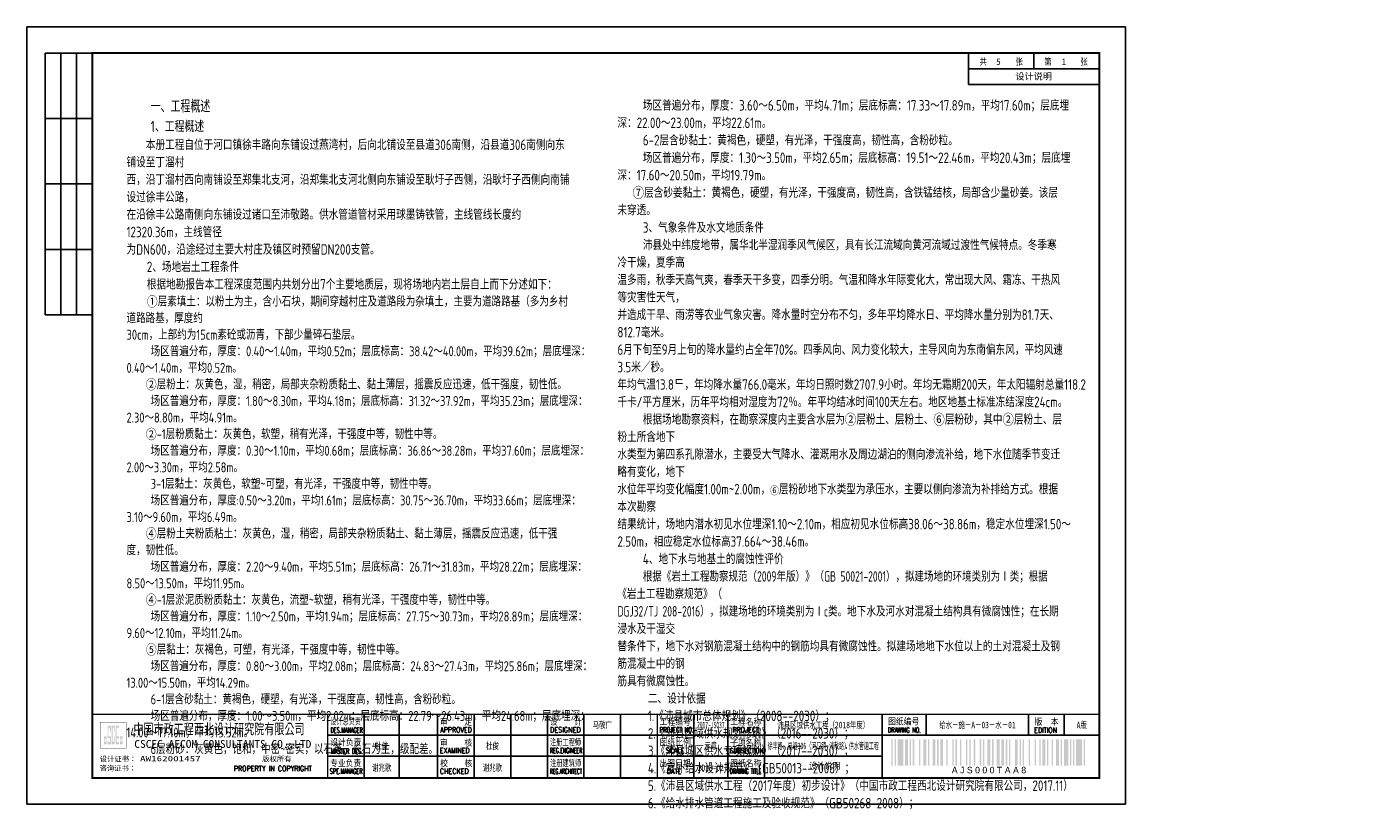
# Model space of a CAD drawing. Extents: x 1127268 to 1130781, y 3481600 to 3481905.
# Tile 1 of 5: x 1127781 to 1128296, y 3481600 to 3481897. Entities that reach past the tile are written whole.
import ezdxf
from ezdxf.enums import TextEntityAlignment as Align

# ---------------------------------------------------------------- set-up
doc = ezdxf.new("R2010")
doc.units = 0
doc.layers.get('0').update_dxf_attribs({"linetype": 'CONTINUOUS'})
doc.layers.add('GPSCOMMON', color=7, linetype='CONTINUOUS')
doc.layers.add('标注', color=7, linetype='CONTINUOUS', lineweight=25)
doc.styles.add('gpshz', font='tssdeng.shx', dxfattribs={"width": 0.8, "height": 2.5, "bigfont": 'hztxt.shx'})
doc.styles.get("Standard").update_dxf_attribs({"font": 'hztxt_e.shx', "bigfont": 'hztxt.shx'})
doc.styles.add('图签', font='txt', dxfattribs={"width": 0.66})
doc.styles.add('图签 1', font='romanc.shx', dxfattribs={"width": 0.8})
doc.styles.add('图签1', font='romanc.shx', dxfattribs={"width": 0.8})
doc.styles.add('宋体', font='txt')

# ---------------------------------------------------------------- blocks, each defined once
blk = doc.blocks.new('*U6')
at = {"linetype": 'Continuous'}
h = blk.add_hatch(color=0, dxfattribs=at)
h.paths.add_polyline_path([(30.15, 24.21), (30.15, 23.67), (29.79, 23.67), (29.79, 25.06), (30.15, 25.06), (30.15, 24.58), (30.49, 24.58), (30.49, 25.94), (29.45, 25.94), (29.45, 22.84), (30.49, 22.84), (30.49, 24.21)])
h.paths.add_polyline_path([(30.83, 24.21), (30.83, 22.84), (32.1, 22.84), (32.1, 25.94), (31.17, 25.94), (31.17, 29.16), (31.76, 29.16), (31.76, 27.64), (32.1, 27.64), (32.1, 29.98), (30.83, 29.98), (30.83, 25.06), (31.76, 25.06), (31.76, 23.67), (31.17, 23.67), (31.17, 24.21)])
h.paths.add_polyline_path([(33.25, 25.94), (33.25, 23.67), (32.78, 23.67), (32.78, 29.16), (33.25, 29.16), (33.25, 27.64), (33.59, 27.64), (33.59, 29.98), (32.44, 29.98), (32.44, 22.84), (33.59, 22.84), (33.59, 25.94)])
h.paths.add_polyline_path([(35.22, 29.98), (33.93, 29.98), (33.93, 22.84), (35.22, 22.84), (35.22, 23.67), (34.27, 23.67), (34.27, 25.06), (35.22, 25.06), (35.22, 25.94), (34.27, 25.94), (34.27, 29.16), (35.22, 29.16)])
h.paths.add_polyline_path([(36.25, 24.21), (36.25, 23.67), (35.9, 23.67), (35.9, 25.06), (36.25, 25.06), (36.25, 24.58), (36.59, 24.58), (36.59, 25.94), (35.56, 25.94), (35.56, 22.84), (36.59, 22.84), (36.59, 24.21)])
at = {"color": 0}
for p, q in [((7, 287), (7, 187)), ((25, 287), (7, 287)), ((13, 287), (13, 187)), ((19, 287), (19, 187)), ((360, 275), (360, 287)), ((385, 281), (385, 287)), ((410, 275), (410, 287)), ((360, 281), (410, 281)), ((360, 275), (410, 275)), ((25, 262), (7, 262)), ((25, 237), (7, 237)), ((25, 212), (7, 212)), ((25, 187), (7, 187)), ((129, 10.34), (129, 34.34)), ((142.36, 10.34), (142.36, 34.34)), ((157, 10.34), (157, 34.34)), ((171, 10.34), (171, 34.34)), ((185, 10.34), (185, 34.34)), ((199, 10.34), (199, 34.34)), ((213, 10.34), (213, 34.34)), ((227, 10.34), (227, 34.34)), ((255, 10.34), (255, 34.34)), ((268, 10.34), (268, 34.34)), ((282, 10.34), (282, 34.34)), ((327, 34.34), (327, 26.34)), ((343.88, 34.34), (343.88, 26.34)), ((383.01, 26.34), (383.01, 34.34)), ((396.62, 26.34), (396.62, 34.34)), ((115, 26.34), (330, 26.34)), ((327, 26.34), (410, 26.34)), ((327, 10.34), (327, 26.34)), ((115, 18.34), (327, 18.34))]:
    blk.add_line(p, q, dxfattribs=at)
blk.add_lwpolyline([(0, 0), (420, 0), (420, 297), (0, 297)], close=True, dxfattribs=at)
for points, const_width in [([(410, 10), (410, 287), (25, 287), (25, 10), (410, 10)], 0.75), ([(25, 34.34), (410, 34.34)], 0.5), ([(115, 10.34), (115, 34.34)], 0.5), ([(241, 10.34), (241, 34.34)], 0.5), ([(327, 10.34), (327, 26.34)], 0.35), ([(327, 26.34), (410, 26.34)], 0.35)]:
    blk.add_lwpolyline(points, dxfattribs=dict(at, const_width=const_width))
at = {"color": 0, "linetype": 'Continuous', "const_width": 0.107}
blk.add_lwpolyline([(28, 21.34), (38, 21.34), (38, 31.34), (28, 31.34)], close=True, dxfattribs=at)
at = {"color": 0}
for points in [[(330.54, 14.73), (330.54, 24.73), (331.09, 14.73), (331.09, 24.73)], [(331.74, 14.73), (331.74, 24.73), (332.29, 14.73), (332.29, 24.73)], [(332.94, 14.73), (332.94, 24.73), (335.14, 14.73), (335.14, 24.73)], [(335.79, 14.73), (335.79, 24.73), (336.89, 14.73), (336.89, 24.73)], [(337.54, 14.73), (337.54, 24.73), (338.09, 14.73), (338.09, 24.73)], [(338.74, 14.73), (338.74, 24.73), (339.29, 14.73), (339.29, 24.73)], [(341.04, 14.73), (341.04, 24.73), (341.59, 14.73), (341.59, 24.73)], [(342.79, 14.73), (342.79, 24.73), (343.89, 14.73), (343.89, 24.73)], [(344.54, 14.73), (344.54, 24.73), (345.09, 14.73), (345.09, 24.73)], [(346.29, 14.73), (346.29, 24.73), (347.39, 14.73), (347.39, 24.73)], [(348.04, 14.73), (348.04, 24.73), (348.59, 14.73), (348.59, 24.73)], [(349.24, 14.73), (349.24, 24.73), (350.34, 14.73), (350.34, 24.73)], [(351.54, 14.73), (351.54, 24.73), (352.09, 14.73), (352.09, 24.73)], [(353.84, 14.73), (353.84, 24.73), (354.39, 14.73), (354.39, 24.73)], [(355.04, 14.73), (355.04, 24.73), (355.59, 14.73), (355.59, 24.73)], [(356.79, 14.73), (356.79, 24.73), (357.34, 14.73), (357.34, 24.73)], [(359.09, 14.73), (359.09, 24.73), (359.64, 14.73), (359.64, 24.73)], [(360.29, 14.73), (360.29, 24.73), (360.84, 14.73), (360.84, 24.73)], [(362.04, 14.73), (362.04, 24.73), (362.59, 14.73), (362.59, 24.73)], [(364.34, 14.73), (364.34, 24.73), (364.89, 14.73), (364.89, 24.73)], [(365.54, 14.73), (365.54, 24.73), (366.09, 14.73), (366.09, 24.73)], [(367.29, 14.73), (367.29, 24.73), (368.39, 14.73), (368.39, 24.73)], [(369.04, 14.73), (369.04, 24.73), (369.59, 14.73), (369.59, 24.73)], [(370.79, 14.73), (370.79, 24.73), (371.89, 14.73), (371.89, 24.73)], [(372.54, 14.73), (372.54, 24.73), (373.64, 14.73), (373.64, 24.73)], [(374.29, 14.73), (374.29, 24.73), (374.84, 14.73), (374.84, 24.73)], [(375.49, 14.73), (375.49, 24.73), (376.04, 14.73), (376.04, 24.73)], [(377.79, 14.73), (377.79, 24.73), (378.89, 14.73), (378.89, 24.73)], [(379.54, 14.73), (379.54, 24.73), (380.09, 14.73), (380.09, 24.73)], [(380.74, 14.73), (380.74, 24.73), (381.29, 14.73), (381.29, 24.73)], [(383.04, 14.73), (383.04, 24.73), (383.59, 14.73), (383.59, 24.73)], [(385.34, 14.73), (385.34, 24.73), (385.89, 14.73), (385.89, 24.73)], [(387.09, 14.73), (387.09, 24.73), (387.64, 14.73), (387.64, 24.73)], [(388.29, 14.73), (388.29, 24.73), (389.39, 14.73), (389.39, 24.73)], [(390.04, 14.73), (390.04, 24.73), (390.59, 14.73), (390.59, 24.73)], [(391.79, 14.73), (391.79, 24.73), (392.34, 14.73), (392.34, 24.73)], [(393.54, 14.73), (393.54, 24.73), (394.64, 14.73), (394.64, 24.73)], [(395.29, 14.73), (395.29, 24.73), (395.84, 14.73), (395.84, 24.73)], [(396.49, 14.73), (396.49, 24.73), (398.14, 14.73), (398.14, 24.73)], [(398.79, 14.73), (398.79, 24.73), (399.34, 14.73), (399.34, 24.73)], [(399.99, 14.73), (399.99, 24.73), (400.54, 14.73), (400.54, 24.73)], [(401.19, 14.73), (401.19, 24.73), (403.39, 14.73), (403.39, 24.73)], [(404.04, 14.73), (404.04, 24.73), (404.59, 14.73), (404.59, 24.73)], [(404.59, 14.73), (404.59, 24.73), (404.59, 14.73), (404.59, 24.73)], [(404.59, 14.73), (404.59, 24.73), (404.59, 14.73), (404.59, 24.73)], [(404.59, 14.73), (404.59, 24.73), (404.59, 14.73), (404.59, 24.73)], [(404.59, 14.73), (404.59, 24.73), (404.59, 14.73), (404.59, 24.73)], [(404.59, 14.73), (404.59, 24.73), (404.59, 14.73), (404.59, 24.73)], [(404.59, 14.73), (404.59, 24.73), (404.59, 14.73), (404.59, 24.73)], [(404.59, 14.73), (404.59, 24.73), (404.59, 14.73), (404.59, 24.73)], [(404.59, 14.73), (404.59, 24.73), (404.59, 14.73), (404.59, 24.73)], [(404.59, 14.73), (404.59, 24.73), (404.59, 14.73), (404.59, 24.73)], [(404.59, 14.73), (404.59, 24.73), (404.59, 14.73), (404.59, 24.73)], [(404.59, 14.73), (404.59, 24.73), (404.59, 14.73), (404.59, 24.73)], [(404.59, 14.73), (404.59, 24.73), (404.59, 14.73), (404.59, 24.73)], [(404.59, 14.73), (404.59, 24.73), (404.59, 14.73), (404.59, 24.73)], [(404.59, 14.73), (404.59, 24.73), (404.59, 14.73), (404.59, 24.73)], [(404.59, 14.73), (404.59, 24.73), (404.59, 14.73), (404.59, 24.73)], [(404.59, 14.73), (404.59, 24.73), (404.59, 14.73), (404.59, 24.73)], [(404.59, 14.73), (404.59, 24.73), (404.59, 14.73), (404.59, 24.73)]]:
    blk.add_solid(points, dxfattribs=at)
at = {"color": 0, "linetype": 'Continuous'}
for s, height, style, width, p in [('共       张', 2.5, '图签', 0.8, (364.26, 282.49)), ('第       张', 2.5, '图签', 0.8, (389.04, 282.49)), ('中国市政工程西北设计研究院有限公司', 4, '图签', 0.74, (40.74, 26.71)), ('设计总负责', 2.5, '图签', 0.67, (115.98, 30.39)), ('审    定', 2.5, '图签', 0.85, (157.92, 30.22)), ('设    计', 2.5, '图签', 0.85, (199.94, 30.25)), ('工程编号', 2.5, '图签', 0.85, (241.94, 30.2)), ('工程名称', 2.5, '图签', 0.85, (268.91, 30.22)), ('图纸编号', 2.5, '图签', 0.85, (329.28, 30.36)), ('版  本', 2.5, '图签', 0.85, (385.33, 30.27)), ('DES.MANAGER', 2, '图签1', 0.55, (116.1, 27.26)), ('APPROVED', 2, '图签 1', 0.75, (158.02, 27.38)), ('DESIGNED', 2, '图签 1', 0.78, (199.99, 27.38)), ('PROJECT NO.', 2, '图签 1', 0.6, (241.93, 27.38)), ('PROJECT', 2, '图签 1', 0.8, (269.68, 27.39)), ('DRAWING NO.', 2, '图签 1', 0.59, (329.18, 27.29)), ('EDITION', 2, '图签 1', 0.75, (385.15, 27.26)), ('CSCEC AECOM CONSULTANTS CO.,LTD', 3, '图签', 1.07, (41.06, 21.47)), ('设计负责', 2.5, '图签', 0.85, (115.98, 22.4)), ('MASTER DES.', 2, '图签1', 0.57, (116.21, 19.2)), ('EXAMINED', 2, '图签 1', 0.79, (157.88, 19.46)), ('审    核', 2.5, '图签', 0.85, (157.92, 22.21)), ('注册工程师', 2.5, '图签', 0.68, (200, 22.38)), ('REG.ENGINEER', 2, '图签 1', 0.53, (199.98, 19.5)), ('图纸比例', 2.5, '图签', 0.85, (241.94, 22.31)), ('SCALE', 2, '图签 1', 0.8, (244.22, 19.48)), ('SUBSECTION', 2, '图签 1', 0.64, (268.76, 19.39)), ('子项名称', 2.5, '图签', 0.85, (268.88, 22.24)), ('专业负责', 2.5, '图签', 0.85, (115.95, 14.38)), ('校    核', 2.5, '图签', 0.85, (158, 14.42)), ('注册建筑师', 2.5, '图签', 0.68, (200.02, 14.45)), ('出图日期', 2.5, '图签', 0.85, (241.87, 14.4)), ('图纸名称', 2.5, '图签', 0.85, (268.91, 14.33)), ('PROPERTY IN COPYRIGHT', 2, '图签 1', 0.8, (79.11, 12.55)), ('SPE.MANAGER', 2, '图签 1', 0.56, (115.81, 11.53)), ('CHECKED', 2, '图签 1', 0.85, (157.85, 11.55)), ('REG.ARCHITECT', 2, '图签 1', 0.5, (199.98, 11.52)), ('DATE', 2, '图签 1', 0.8, (244.61, 11.52)), ('DRAWING TITLE', 2, '图签 1', 0.5, (268.86, 11.53))]:
    blk.add_text(s, height=height, dxfattribs=dict(at, style=style, width=width)).set_placement(p)
at = {"color": 0, "linetype": 'Continuous', "style": '图签'}
for s, p in [('设计证书：', (27.85, 16.24)), ('版权所有', (89.96, 16.29)), ('咨询证书：', (27.76, 12.7))]:
    blk.add_text(s, height=2, dxfattribs=at).set_placement(p)
at = {"color": 0}
blk.add_text('A J S 0 0 0 T A A 8 ', height=2.5, dxfattribs=at).set_placement((368.31, 14.23), align=Align.TOP_CENTER)
at = {"color": 0, "linetype": 'Continuous', "style": '图签', "flags": 8}
for tag, width, p, p2 in [('设计总负责', 0.611046, (130.25, 28.99), (141.11, 28.99)), ('工程名称', 2.988281, (283.25, 28.99), (325.75, 28.99)), ('图纸编号', 2.575163, (345.13, 28.99), (381.76, 28.99)), ('子项名称', 2.988281, (283.25, 20.99), (325.75, 20.99))]:
    blk.add_attdef(tag, text='', height=2.5, dxfattribs=dict(at, width=width)).set_placement(p, p2, align=Align.FIT)
at = {"color": 0, "linetype": 'Continuous', "ltscale": 0.055, "style": '图签', "flags": 8}
for tag, width, p, p2 in [('审定', 1.617188, (172.25, 28.99), (183.75, 28.99)), ('设计', 1.617188, (214.25, 28.99), (225.75, 28.99)), ('工程编号', 0.738284, (256.25, 28.99), (266.75, 28.99)), ('版本', 1.530605, (397.87, 28.99), (408.75, 28.99)), ('设计负责', 0.763807, (130.25, 20.99), (141.11, 20.99)), ('审核', 1.617188, (172.25, 20.99), (183.75, 20.99)), ('注册工程师', 0.646875, (214.25, 20.99), (225.75, 20.99)), ('图纸比例', 0.738284, (256.25, 20.99), (266.75, 20.99)), ('专业负责', 0.763807, (130.25, 12.65), (141.11, 12.65)), ('校核', 1.617188, (172.25, 12.65), (183.75, 12.65)), ('注册建筑师', 0.646875, (214.25, 12.65), (225.75, 12.65)), ('出图日期', 0.738284, (256.25, 12.65), (266.75, 12.65))]:
    blk.add_attdef(tag, text='', height=2.5, dxfattribs=dict(at, width=width)).set_placement(p, p2, align=Align.FIT)
at = {"color": 0, "linetype": 'Continuous', "style": '图签'}
for tag, p, width in [('设计证书', (43.26, 16.37), 1.55), ('咨询证书', (43.26, 12.88), 0.9)]:
    blk.add_attdef(tag, p, '', height=2, dxfattribs=dict(at, width=width))
at = {"color": 0, "linetype": 'Continuous', "style": '图签', "width": 0.85}
for tag, height, p in [('图纸名称_1_1', 2.5, (305.02, 13.35)), ('图纸名称_2_1', 2.2, (305.02, 15.12)), ('图纸名称_2_2', 2.2, (305.02, 11.51))]:
    blk.add_attdef(tag, text='', height=height, dxfattribs=at).set_placement(p, align=Align.CENTER)
blk = doc.blocks.new('20180504.1546594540')
at = {"color": 0}
blk.add_line((1128166.13, 3481881.24), (1128166.13, 3481887.24), dxfattribs=at)
at = {"layer": 'GPSCOMMON'}
ref = blk.add_blockref('*U6', (1127781.13, 3481600.24), dxfattribs=at)
ref.add_attrib('版本', 'A版', dxfattribs={"layer": '0', "color": 0, "height": 2.5, "style": '图签', "width": 0.7, "flags": 8}).set_placement((1128184.44, 3481629.23), align=Align.CENTER)
ref.add_attrib('图纸编号', '给水－施－A－03－水－01', dxfattribs={"layer": '0', "color": 0, "height": 2.5, "style": '图签', "width": 0.7, "flags": 8}).set_placement((1128144.58, 3481629.23), align=Align.CENTER)
ref.add_attrib('子项名称', '徐丰路、县道306（河口镇~沛敬路）供水管道工程', dxfattribs={"layer": '0', "color": 0, "height": 2.5, "style": '图签', "width": 0.540305, "flags": 8}).set_placement((1128064.38, 3481621.23), (1128106.88, 3481621.23), align=Align.FIT)
ref.add_attrib('工程名称', '沛县区域供水工程（2018年度）', dxfattribs={"layer": '0', "color": 0, "height": 2.5, "style": '图签', "width": 0.7, "flags": 8}).set_placement((1128085.63, 3481629.23), align=Align.CENTER)
ref.add_attrib('出图日期', '2018-02', dxfattribs={"layer": '0', "color": 0, "height": 2.5, "style": '图签', "width": 0.7, "flags": 8}).set_placement((1128042.63, 3481612.89), align=Align.CENTER)
ref.add_attrib('图纸比例', '示意', dxfattribs={"layer": '0', "color": 0, "height": 2.5, "style": '图签', "width": 0.7, "flags": 8}).set_placement((1128042.63, 3481621.23), align=Align.CENTER)
ref.add_attrib('工程编号', '2017-JS037', dxfattribs={"layer": '0', "color": 0, "height": 2.5, "style": '图签', "width": 0.587346, "flags": 8}).set_placement((1128037.38, 3481629.23), (1128047.88, 3481629.23), align=Align.FIT)
ref.add_attrib('设计', '马敬广', dxfattribs={"layer": '0', "color": 0, "height": 2.5, "style": '图签', "width": 0.7, "flags": 8}).set_placement((1128001.13, 3481629.23), align=Align.CENTER)
ref.add_attrib('校核', '谢兆歌', dxfattribs={"layer": '0', "color": 0, "height": 2.5, "style": '图签', "width": 0.7, "flags": 8}).set_placement((1127959.13, 3481612.89), align=Align.CENTER)
ref.add_attrib('审核', '杜俊', dxfattribs={"layer": '0', "color": 0, "height": 2.5, "style": '图签', "width": 0.7, "flags": 8}).set_placement((1127959.13, 3481621.23), align=Align.CENTER)
ref.add_attrib('专业负责', '谢兆歌', dxfattribs={"layer": '0', "color": 0, "height": 2.5, "style": '图签', "width": 0.7, "flags": 8}).set_placement((1127916.81, 3481612.89), align=Align.CENTER)
ref.add_attrib('设计负责', '杜俊', dxfattribs={"layer": '0', "color": 0, "height": 2.5, "style": '图签', "width": 0.7, "flags": 8}).set_placement((1127916.81, 3481621.23), align=Align.CENTER)
ref.add_attrib('设计证书', 'AW162001457', (1127824.39, 3481616.61), dxfattribs={"layer": '0', "color": 0, "height": 2, "style": '图签', "width": 1.55})
ref.add_attrib('图纸名称_1_1', '设计说明', dxfattribs={"layer": '0', "color": 0, "height": 2.5, "style": '图签', "width": 0.85}).set_placement((1128086.16, 3481613.59), align=Align.CENTER)
at = {"style": '宋体'}
for s, p in [('5', (1128151.78, 3481882.72)), ('1', (1128176.78, 3481882.72))]:
    blk.add_text(s, height=2.5, dxfattribs=at).set_placement(p)
at = {"insert": (1127819.22, 3481869.27), "char_height": 3.8, "width": 170, "attachment_point": 1, "style": 'gpshz'}
blk.add_mtext('     {\\H1.25x;一、工程概述\\Ftssdeng|c134;\\P    \\Ftssdeng|c0;\\H0.9x;1\\Ftssdeng,hztxt|c134;、工程概述\\Ftssdeng|c134;\\H0.8889x;\\P    \\Ftssdeng,hztxt|c134;\\H1.053x;\\C1;本册工程自位于河口镇徐丰路向东铺设\\C256;过燕湾村，后向北铺设至县道306南侧，沿县道306南侧向东铺设至丁溜村\\P西，沿丁溜村西向南铺设至郑集北支河，沿郑集北支河北侧向东铺设至耿圩子西侧，沿耿圩子西侧向南铺设过徐丰公路，\\P在沿徐丰公路南侧向东铺设过诸口至沛敬路\\C1;。供水管道管材采用球墨铸铁管，主线管线长度约12320.36m，主线管径\\P为DN600，沿途经过主要大村庄及镇区时预留DN200支管。\\P    \\C256;2、场地岩土工程条件\\P    根据地勘报告本工程深度范围内共划分出\\Ftssdeng|c134;7\\Ftssdeng,hztxt|c134;个主要地质层，现将场地内岩土层自上而下分述如下：\\Ftssdeng|c134;\\P    \\fSimSun|b0|i0|c134|p2;\\H0.9497x;①}层素填土：以粉土为主，含小石块，期间穿越村庄及道路段为杂填土，主要为道路路基（多为乡村道路路基，厚度约\\P30cm，上部约为15cm素砼或沥青，下部少量碎石垫层。\\P     场区普遍分布，厚度：0.40～1.40m，平均0.52m；层底标高：38.42～40.00m，平均39.62m；层底埋深：\\P0.40～1.40m，平均0.52m。\\P    {\\fSimSun|b0|i0|c134|p2;②}层粉土：灰黄色，湿，稍密，局部夹杂粉质黏土、黏土薄层，摇震反应迅速，低干强度，韧性低。\\P     场区普遍分布，厚度：1.80～8.30m，平均4.18m；层底标高：31.32～37.92m，平均35.23m；层底埋深：\\P2.30～8.80m，平均4.91m。\\P    {\\fSimSun|b0|i0|c134|p2;②}-1层粉质黏土：灰黄色，软塑，稍有光泽，干强度中等，韧性中等。\\P     场区普遍分布，厚度：0.30～1.10m，平均0.68m；层底标高：36.86～38.28m，平均37.60m；层底埋深：\\P2.00～3.30m，平均2.58m。\\P     3-1层黏土：灰黄色，软塑~可塑，有光泽，干强度中等，韧性中等。\\P     场区普遍分布，厚度:0.50～3.20m，平均1.61m；层底标高：30.75～36.70m，平均33.66m；层底埋深：\\P3.10～9.60m，平均6.49m。\\P    {\\fSimSun|b0|i0|c134|p2;④}层粉土夹粉质粘土：灰黄色，湿，稍密，局部夹杂粉质黏土、黏土薄层，摇震反应迅速，低干强度，韧性低。{\\C1;\\P     }场区普遍分布，厚度：2.20～9.40m，平均5.51m；层底标高：26.71～31.83m，平均28.22m；层底埋深：\\P8.50～13.50m，平均11.95m。\\P    {\\fSimSun|b0|i0|c134|p2;④}-1层淤泥质粉质黏土：灰黄色，流塑~软塑，稍有光泽，干强度中等，韧性中等。\\P     场区普遍分布，厚度：1.10～2.50m，平均1.94m；层底标高：27.75～30.73m，平均28.89m；层底埋深：\\P9.60～12.10m，平均11.24m。\\P    {\\fSimSun|b0|i0|c134|p2;⑤}层黏土：灰褐色，可塑，有光泽，干强度中等，韧性中等。\\P     场区普遍分布，厚度：0.80～3.00m，平均2.08m；层底标高：24.83～27.43m，平均25.86m；层底埋深：\\P13.00～15.50m，平均14.29m。\\P     6-1层含砂黏土：黄褐色，硬塑，有光泽，干强度高，韧性高，含粉砂粒。\\P     场区普遍分布，厚度：1.00～3.50m，平均2.02m；层底标高：22.79～26.43m，平均24.68m；层底埋深：\\P14.00～17.10m，平均15.52m。\\P     6层粉砂：灰黄色，饱和，中密~密实，以石英、长石为主，级配差。', dxfattribs=at)
at = {"color": 7, "insert": (1128006.92, 3481869.27), "char_height": 4, "width": 170, "attachment_point": 1, "style": 'gpshz'}
blk.add_mtext('     {\\C256;场区普遍分布，厚度：3.60～6.50m，平均4.71m；层底标高：17.33～17.89m，平均17.60m；层底埋\\P深：22.00～23.00m，平均22.61m。\\P     \\Ftssdeng|c0;6-2\\Ftssdeng,hztxt|c134;层含砂黏土：黄褐色，硬塑，有光泽，干强度高，韧性高，含粉砂粒。\\Ftssdeng|c134;\\P     \\Ftssdeng,hztxt|c134;场区普遍分布，厚度：\\Ftssdeng|c0;1.30\\Ftssdeng,hztxt|c134;～\\Ftssdeng|c0;3.50m\\Ftssdeng,hztxt|c134;，平均\\Ftssdeng|c0;2.65m\\Ftssdeng,hztxt|c134;；层底标高：\\Ftssdeng|c0;19.51\\Ftssdeng,hztxt|c134;～\\Ftssdeng|c0;22.46m\\Ftssdeng,hztxt|c134;，平均\\Ftssdeng|c0;20.43m\\Ftssdeng,hztxt|c134;；层底埋\\P深：\\Ftssdeng|c0;17.60\\Ftssdeng,hztxt|c134;～\\Ftssdeng|c0;20.50m\\Ftssdeng,hztxt|c134;，平均\\Ftssdeng|c0;19.79m\\Ftssdeng,hztxt|c134;。\\Ftssdeng|c134;\\P   \\fSimSun|b0|i0|c134|p2;⑦\\Ftssdeng,hztxt|c134;层含砂姜黏土：黄褐色，硬塑，有光泽，干强度高，韧性高，含铁锰结核，局部含少量砂姜。该层未穿透。\\P     \\Ftssdeng|c134;3\\Ftssdeng,hztxt|c134;、气象条件及水文地质条件\\Ftssdeng|c134;\\P     \\Ftssdeng,hztxt|c134;沛县处中纬度地带，属华北半湿润季风气候区，具有长江流域向黄河流域过渡性气候特点。冬季寒冷干燥，夏季高\\P温多雨，秋季天高气爽，春季天干多变，四季分明。气温和降水年际变化大，常出现大风、霜冻、干热风等灾害性天气，\\P并造成干旱、雨涝等农业气象灾害。降水量时空分布不匀，多年平均降水日、平均降水量分别为\\Ftssdeng|c0;81.7\\Ftssdeng,hztxt|c134;天、\\Ftssdeng|c0;812.7\\Ftssdeng,hztxt|c134;毫米。\\P\\Ftssdeng|c0;6\\Ftssdeng,hztxt|c134;月下旬至\\Ftssdeng|c0;9\\Ftssdeng,hztxt|c134;月上旬的降水量约占全年\\Ftssdeng|c0;70%\\Ftssdeng,hztxt|c134;。四季风向、风力变化较大，主导风向为东南偏东风，平均风速\\Ftssdeng|c0;3.5\\Ftssdeng,hztxt|c134;米／秒。\\P年均气温\\Ftssdeng|c0;13.8\\fSimSun|b0|i0|c0|p2;ᄃ\\Ftssdeng,hztxt|c134;，年均降水量\\Ftssdeng|c0;766.0\\Ftssdeng,hztxt|c134;毫米，年均日照时数\\Ftssdeng|c0;2707.9\\Ftssdeng,hztxt|c134;小时。年均无霜期\\Ftssdeng|c0;200\\Ftssdeng,hztxt|c134;天，年太阳辐射总量\\Ftssdeng|c0;118.2\\Ftssdeng,hztxt|c134;\\P千卡\\Ftssdeng|c0;/\\Ftssdeng,hztxt|c134;平方厘米，历年平均相对湿度为\\Ftssdeng|c0;72\\Ftssdeng,hztxt|c134;％。年平均结冰时间\\Ftssdeng|c0;100\\Ftssdeng,hztxt|c134;天左右。地区地基土标准冻结深度\\Ftssdeng|c0;24cm\\Ftssdeng,hztxt|c134;。\\Ftssdeng|c134;\\P     \\Ftssdeng,hztxt|c134;根据场地勘察资料，在勘察深度内主要含水层为\\fSimSun|b0|i0|c134|p2;②\\Ftssdeng,hztxt|c134;层粉土、层粉土、\\fSimSun|b0|i0|c134|p2;⑥\\Ftssdeng,hztxt|c134;层粉砂，其中\\fSimSun|b0|i0|c134|p2;②\\Ftssdeng,hztxt|c134;层粉土、层粉土所含地下\\P水类型为第四系孔隙潜水，主要受大气降水、灌溉用水及周边湖泊的侧向渗流补给，地下水位随季节变迁略有变化，地下\\P水位年平均变化幅度\\Ftssdeng|c0;1.00m~2.00m\\Ftssdeng,hztxt|c134;，\\fCalibri|b0|i0|c134|p34;\\H0.75x;⑥\\Ftssdeng,hztxt|c134;\\H1.333x;层粉砂地下水类型为承压水，主要以侧向渗流为补排给方式。根据本次勘察\\P结果统计，场地内潜水初见水位埋深\\Ftssdeng|c0;1.10\\Ftssdeng,hztxt|c134;～\\Ftssdeng|c0;2.10m\\Ftssdeng,hztxt|c134;，相应初见水位标高\\Ftssdeng|c0;38.06\\Ftssdeng,hztxt|c134;～\\Ftssdeng|c0;38.86m\\Ftssdeng,hztxt|c134;，稳定水位埋深\\Ftssdeng|c0;1.50\\Ftssdeng,hztxt|c134;～\\P\\Ftssdeng|c0;2.50m\\Ftssdeng,hztxt|c134;，相应稳定水位标高\\Ftssdeng|c0;37.664\\Ftssdeng,hztxt|c134;～\\Ftssdeng|c0;38.46m\\Ftssdeng,hztxt|c134;。\\Ftssdeng|c134;\\P     \\Ftssdeng,hztxt|c134;4、地下水与地基土的腐蚀性评价\\Ftssdeng|c134;\\P     \\Ftssdeng,hztxt|c134;\\W0.7;\\C1;根据《岩土工程勘察规范（2009年版）》（GB 50021-2001），拟建场地的环境类别为Ⅰ类；根据《岩土工程勘察规范》（\\PDGJ32/TJ 208-2016），拟建场地的环境类别为Ⅰc类。\\H0.9997x;\\W0.8;\\C256;地下水及河水对混凝土结构具有微腐蚀性；在长期浸水及干湿交\\P替条件下，地下水对钢筋混凝土结构中的钢筋均具有微腐蚀性。拟建场地地下水位以上的土对混凝土及钢筋混凝土中的钢\\P筋具有微腐蚀性。\\P      二、设计依据\\Ftssdeng|c134;\\P      \\Ftssdeng,hztxt|c134;1.《沛县城市总体规划》（\\Ftssdeng|c0;2008--2030\\Ftssdeng,hztxt|c134;）；\\Ftssdeng|c134;\\P      \\Ftssdeng,hztxt|c134;2.《沛县区域供水规划修编》（\\Ftssdeng|c0;2016--2030\\Ftssdeng,hztxt|c134;）；\\Ftssdeng|c134;\\P      \\Ftssdeng,hztxt|c134;3.《沛县城区供水专项规划》（\\Ftssdeng|c0;2017--2030\\Ftssdeng,hztxt|c134;）；\\Ftssdeng|c134;\\P      \\Ftssdeng,hztxt|c134;4.《室外给水设计规范》（\\Ftssdeng|c0;GB50013--2006\\Ftssdeng,hztxt|c134;）；\\Ftssdeng|c134;\\P      \\Ftssdeng,hztxt|c134;5.《沛县区域供水工程（\\Ftssdeng|c0;2017\\Ftssdeng,hztxt|c134;年度）初步设计》（中国市政工程西北设计研究院有限公司，\\Ftssdeng|c0;2017.11\\Ftssdeng,hztxt|c134;）\\P      6.《给水排水管道工程施工及验收规范》（\\Ftssdeng|c0;GB50268-2008\\Ftssdeng,hztxt|c134;）；\\Ftssdeng|c134;\\P      \\Ftssdeng,hztxt|c134;7.《给水排水构筑物工程施工及验收规范》（\\Ftssdeng|c0;GB50141-2008\\Ftssdeng,hztxt|c134;）；\\Ftssdeng|c134;\\P      \\Ftssdeng,hztxt|c134;8.《生活饮用水水源水质标准》\\Ftssdeng|c0;(CJ3020-93)\\Ftssdeng,hztxt|c134;；\\P      \\H1.001x;9.《生活饮用水卫生标准》\\Ftssdeng|c0;(GB5749-2006)\\Ftssdeng,hztxt|c134;；}', dxfattribs=at)
at = {"layer": '标注', "color": 7, "lineweight": -3, "style": '宋体'}
blk.add_text('设计说明', height=2.5, dxfattribs=at).set_placement((1128159.08, 3481877.1))

msp = doc.modelspace()

# ---------------------------------------------------------------- block references
at = {"layer": 'GPSCOMMON'}
msp.add_blockref('20180504.1546594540', (0, 0), dxfattribs=at)

doc.saveas('drawing.dxf')
